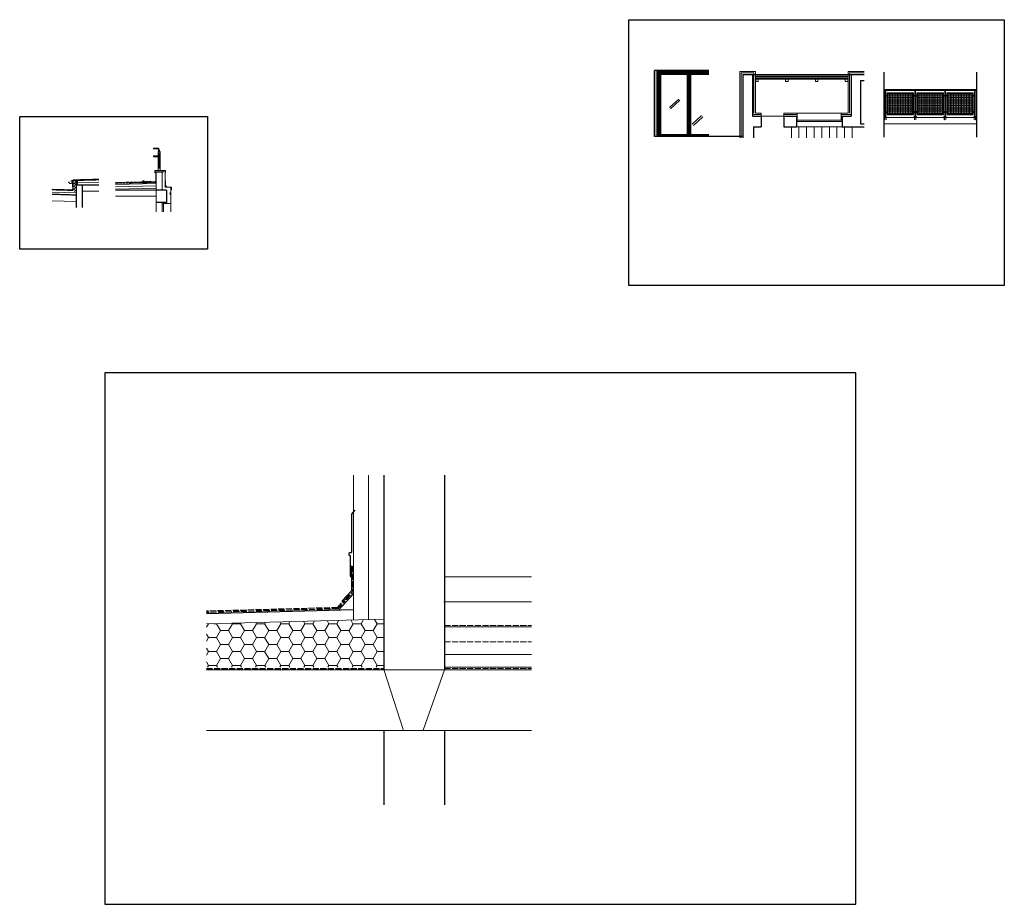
# Model space of a CAD drawing. Header units: millimetres. Extents: x -26513 to 76799, y 0 to 112149.
# Tile 47 of 98: x 9620 to 13513, y 101257 to 104753. Entities that reach past the tile are written whole.
import ezdxf

# ---------------------------------------------------------------- set-up
doc = ezdxf.new("R2010")
doc.units = ezdxf.units.MM
doc.header["$LTSCALE"] = 2
doc.linetypes.add('ACAD_ISO02W100', pattern=[15, 12, -3])
doc.linetypes.add('ACAD_ISO10W100', pattern=[18.5, 12, -3, 0.5, -3])
for name, color, linetype, lineweight in [('hacz  do wyłaczenia', 161, 'Continuous', 5), ('ocieplenie', 5, 'BATTING', 5), ('rynna-41', 22, 'Continuous', 18), ('SCHODY', 54, 'Continuous', 15), ('stolarka', 6, 'Continuous', 9), ('widok', 3, 'Continuous', 13)]:
    doc.layers.add(name, color=color, linetype=linetype, lineweight=lineweight)
doc.layers.add('istn.śiany', color=2, linetype='Continuous')
doc.linetypes.add('BATTING', pattern='A,0.0001,-0.1,[134,ltypeshp.shx,S=0.1,R=0,X=-0.1,Y=0],-0.2,[134,ltypeshp.shx,S=0.1,R=180,X=0.1,Y=0],-0.1', length=0.4001)
pattern_1 = [(0, (-3.767, -75.286), (0, 6.35), []), (90, (-3.767, -75.286), (-6.35, 4e-16), [])]

msp = doc.modelspace()

# ---------------------------------------------------------------- hatches: boundary and pattern name
at = {"layer": 'hacz  do wyłaczenia', "linetype": 'Continuous'}
h = msp.add_hatch(dxfattribs=at)
h.set_pattern_fill('NET', color=256, scale=2, style=0)
h.set_pattern_definition(pattern_1)
h.paths.add_polyline_path([(13052, 104460.9), (13052, 104379.9), (13151, 104379.9), (13151, 104460.9)])
h = msp.add_hatch(dxfattribs=at)
h.set_pattern_fill('NET', color=256, scale=2, style=0)
h.set_pattern_definition(pattern_1)
h.paths.add_polyline_path([(13269, 104460.9), (13170, 104460.9), (13170, 104379.9), (13269, 104379.9)])
h = msp.add_hatch(dxfattribs=at)
h.set_pattern_fill('NET', color=256, scale=2, style=0)
h.set_pattern_definition(pattern_1)
h.paths.add_polyline_path([(13387, 104460.9), (13288, 104460.9), (13288, 104379.9), (13387, 104379.9)])
at = {"layer": 'hacz  do wyłaczenia'}
h = msp.add_hatch(dxfattribs=at)
h.set_pattern_fill('DOLMIT', color=256, scale=0.18, angle=30, style=0)
h.set_pattern_definition([(30, (0, 0), (-0.5715, 0.989867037), []), (75, (0, 0), (-3.12273194, 0.8367335), [1.6164468, -3.23289])])
h.paths.add_polyline_path([(9848.1, 104100.1), (9842.1, 104100.1), (9842.1, 104117.1), (9848.1, 104117.1)])
at = {"layer": 'ocieplenie', "linetype": 'Continuous'}
h = msp.add_hatch(dxfattribs=at)
h.set_pattern_fill('HONEY', color=256, scale=2, style=0)
h.set_pattern_definition([(0, (-20602.6873, 39693.0984), (9.525, 5.49926), [6.35, -12.7]), (120, (-20602.6873, 39693.0984), (-9.52499886, 5.49926197), [6.35, -12.7]), (60, (-20602.6873, 39693.0984), (1.14e-06, 10.99852197), [-12.7, 6.35])])
h.paths.add_polyline_path([(9842.2, 104114.1), (9830.2, 104113.8), (9830.2, 104073.6), (9842.2, 104073.2)])
h = msp.add_hatch(dxfattribs=at)
h.set_pattern_fill('HONEY', color=256, scale=10, style=0)
h.set_pattern_definition([(0, (-287909.396, -529141.35), (47.625, 27.4963), [31.75, -63.5]), (120, (-287909.396, -529141.35), (-47.6249943, 27.4963099), [31.75, -63.5]), (60, (-287909.396, -529141.35), (5.7e-06, 54.9926099), [-63.5, 31.75])])
h.paths.add_polyline_path([(11059, 102194.4), (11059, 102384.4), (10358, 102365.4), (10358, 102194.4)])
at = {"layer": 'widok'}
h = msp.add_hatch(dxfattribs=at)
h.set_pattern_fill('AR-CONC', color=256, scale=0.03, style=0)
h.set_pattern_definition([(50, (0, 0), (5.46554007, -0.47817257), [0.5715, -6.2865]), (355, (0, 0), (-1.05728478, 5.7316993), [0.4572, -5.0292]), (100.451, (0.4555, -0.04), (4.40827505, 5.25350063), [0.4857, -5.3427]), (46.1842, (0, 1.524), (8.13237123, -1.26126984), [0.85725, -9.42975]), (96.6356, (0.678, 1.419), (7.12212703, 7.4227667), [0.72855, -8.01405]), (351.184, (0, 1.524), (7.1221382, 7.42275354), [0.6858, -7.5438]), (21, (0.762, 1.143), (4.5484464, -3.06796556), [0.5715, -6.2865]), (326, (0.762, 1.143), (1.85406085, 5.52563898), [0.4572, -5.0292]), (71.4514, (1.141, 0.8873), (6.40249472, 2.45768573), [0.4857, -5.3427]), (37.5, (0, 0), (0.092658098, 2.536651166), [0, -4.96824, 0, -5.1054, 0, -5.04825]), (7.5, (0, 0), (2.004589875, 3.005417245), [0, -2.91084, 0, -4.85394, 0, -1.92405]), (327.5, (-1.6993, 0), (4.067717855, -0.17186232), [0, -1.905, 0, -5.9436, 0, -7.8867]), (317.5, (-2.4613, 0), (4.44387544, 0.76279473), [0, -2.4765, 0, -3.94716, 0, -5.6007])])
h.paths.add_polyline_path([(10074.3, 104085.4), (10039.7, 104084.6), (10039.7, 104079.6), (10074.3, 104079.6)])
h.paths.add_polyline_path([(10039.7, 104084.6), (9998.5, 104083.7), (9998.5, 104079.6), (10039.7, 104079.6)])
h.paths.add_polyline_path([(10079.7, 104085.5), (10074.2, 104085.3), (10074.2, 104079.6), (10079.7, 104079.6)])
h.paths.add_polyline_path([(10158.1, 104087.1), (10079.7, 104085.5), (10079.7, 104079.6), (10158.1, 104079.6)])

# ---------------------------------------------------------------- linework, layer by layer
for points in [[(12027.7, 104753), (13512.7, 104753), (13512.7, 103703), (12027.7, 103703)], [(9619.5, 104370.7), (10362.5, 104370.7), (10362.5, 103845.7), (9619.5, 103845.7)], [(12926.1, 103357.4), (9956.1, 103357.4), (9956.1, 101257.4), (12926.1, 101257.4)]]:
    msp.add_lwpolyline(points, close=True)
at = {"layer": 'istn.śiany'}
for p, q in [((12344.9, 104551.8), (12129.7, 104551.8)), ((12129.7, 104291.8), (12129.7, 104551.8)), ((12478.9, 104536.9), (12516.9, 104536.9)), ((12478.9, 104536.9), (12478.9, 104286.1)), ((12516.9, 104536.9), (12516.9, 104371.9)), ((12516.9, 104536.9), (12906.9, 104536.8)), ((12906.9, 104536.8), (12906.9, 104371.9)), ((12906.9, 104536.8), (12959, 104536.8)), ((13036.5, 104546.2), (13036.5, 104288.6)), ((13402.5, 104546.2), (13402.5, 104288.6)), ((12943.9, 104512.8), (12943.9, 104341.9)), ((12943.9, 104512.8), (12959, 104512.8)), ((12516.9, 104371.9), (12550.9, 104371.9)), ((12550.9, 104371.9), (12550.9, 104329.9)), ((12640.9, 104371.9), (12640.9, 104329.9)), ((12640.9, 104371.9), (12690.9, 104371.9)), ((12690.9, 104371.9), (12690.9, 104329.9)), ((12870.9, 104371.9), (12906.9, 104371.9)), ((12871.2, 104371.7), (12871.2, 104329.7)), ((12943.9, 104341.9), (12959, 104341.9)), ((12520.9, 104329.9), (12550.9, 104329.9)), ((12520.9, 104329.9), (12520.9, 104286.1)), ((12640.9, 104329.9), (12690.9, 104329.9)), ((12870.9, 104329.9), (12959, 104329.9)), ((12477.8, 104291.8), (12129.7, 104291.8)), ((9830.2, 104118.8), (9830.3, 104078.1)), ((9842.2, 104100.1), (9842.2, 104011.5)), ((9866.2, 104099.1), (9866.2, 104011.5)), ((11059, 102953.6), (11059, 102184.3)), ((11299, 102953.8), (11299, 102184.4)), ((10931.5, 102797.7), (10946.4, 102814.3)), ((10931.5, 102797.7), (10931.5, 102647.5)), ((10926.4, 102647.5), (10931.5, 102647.5)), ((10926.4, 102635.4), (10926.4, 102555.3)), ((10931.4, 102594.5), (10931.4, 102496.5)), ((10926.4, 102555.3), (10928.4, 102549.5)), ((10880.2, 102419.6), (10939, 102484.6)), ((10895, 102456.2), (10931.4, 102496.5)), ((10895.1, 102456.2), (10895.1, 102450.8)), ((10939, 102421.2), (10358, 102405.4)), ((11059, 101944.5), (11059, 101650.5)), ((11299, 101944.5), (11299, 101650.5))]:
    msp.add_line(p, q, dxfattribs=at)
at = {"layer": 'istn.śiany', "linetype": 'ACAD_ISO02W100'}
msp.add_line((10194.7, 104156.3), (10154.6, 104156.3), dxfattribs=at)
at = {"layer": 'istn.śiany', "linetype": 'Continuous'}
for p, q in [((10200.6, 104079.1), (10158.6, 104079.1)), ((10200.6, 104079.1), (10200.6, 104030.1)), ((10200.6, 104030.1), (10158.6, 104030.1))]:
    msp.add_line(p, q, dxfattribs=at)
at = {"layer": 'istn.śiany'}
msp.add_arc((10926.4, 102641.4), 6.06, 90, 270.4723, dxfattribs=at)
at = {"layer": 'ocieplenie'}
for p, q in [((12135.7, 104291.8), (12135.7, 104551.8)), ((12344.9, 104548.3), (12141.7, 104548.3)), ((12472.9, 104542.9), (12472.9, 104286.1)), ((12472.9, 104542.9), (12522.9, 104542.9)), ((12522.9, 104542.9), (12522.9, 104383.9)), ((12900.9, 104542.8), (12959, 104542.8)), ((12900.9, 104542.8), (12900.9, 104383.9)), ((12516.9, 104377.9), (12550.9, 104377.9)), ((12640.9, 104377.9), (12693.9, 104377.9)), ((12867.9, 104377.9), (12906.9, 104377.9)), ((10999, 102953.6), (10999, 102381.2)), ((11296.2, 102452), (11643.6, 102452)), ((11299, 102244.5), (11643.6, 102244.5))]:
    msp.add_line(p, q, dxfattribs=at)
at = {"layer": 'ocieplenie', "linetype": 'Continuous'}
for p, q in [((12141.7, 104291.8), (12141.7, 104551.8)), ((12344.9, 104544.8), (12141.7, 104544.8)), ((12466.9, 104548.9), (12528.9, 104548.9)), ((12466.9, 104548.9), (12466.9, 104286.1)), ((12528.9, 104548.9), (12528.9, 104383.9)), ((12894.9, 104548.8), (12959, 104548.8)), ((12894.9, 104548.8), (12894.9, 104383.9)), ((12225.8, 104439.6), (12188.7, 104406.1)), ((12230.3, 104434.7), (12193.2, 104401.1)), ((12528.9, 104383.9), (12550.9, 104383.9)), ((12550.9, 104371.9), (12550.9, 104383.9)), ((12640.9, 104383.9), (12693.9, 104383.9)), ((12640.9, 104371.9), (12640.9, 104383.9)), ((12693.9, 104383.9), (12693.9, 104355.9)), ((12867.9, 104383.9), (12894.9, 104383.9)), ((12867.9, 104383.9), (12867.9, 104355.9)), ((12315.9, 104373.9), (12278.8, 104340.3)), ((12320.4, 104368.9), (12283.3, 104335.4)), ((10174.9, 104231.1), (10166.4, 104231.1)), ((10166.4, 104156.1), (10166.4, 104231.1)), ((10174.9, 104156.1), (10174.9, 104231.1)), ((10166.4, 104214.8), (10151.5, 104214.8)), ((10166.1, 104211.5), (10151.5, 104211.5)), ((10194.6, 104156.1), (10186.6, 104156.1)), ((10194.6, 104156.1), (10194.6, 104091.1)), ((10217.6, 104091.1), (10194.6, 104091.1)), ((10195.1, 104099.5), (10195.1, 104091.6)), ((10201.2, 104091.6), (10195.1, 104099.5)), ((10195.1, 104091.6), (10201.2, 104091.6)), ((10217.6, 104091.1), (10217.6, 103994.1)), ((10217.6, 104027.1), (10187.6, 104027.1)), ((10939, 102953.6), (10939, 102381.2)), ((11299, 102551.9), (11643.6, 102551.9)), ((11059, 102384.4), (10358, 102365.4))]:
    msp.add_line(p, q, dxfattribs=at)
at = {"layer": 'ocieplenie', "linetype": 'BATTING'}
for p, q in [((9842.1, 104107.8), (9841.8, 104107.8)), ((9932.4, 104110.6), (9848.1, 104108.2)), ((9842.5, 104069.2), (9747.8, 104072)), ((10158.8, 104096.1), (9998.5, 104092.8))]:
    msp.add_line(p, q, dxfattribs=at)
at = {"layer": 'ocieplenie', "linetype": 'Continuous'}
msp.add_circle((10150.3, 104213.1), 2.1, dxfattribs=at)
at = {"layer": 'rynna-41'}
for p, q in [((9823.4, 104118), (9821.9, 104114.8)), ((9821.9, 104114.8), (9823.6, 104115.6)), ((9835.8, 104118.3), (9823.4, 104118)), ((9828.4, 104117.9), (9828.4, 104092.3)), ((9820.3, 104079.4), (9816.9, 104078.6)), ((9824.8, 104079.2), (9820.3, 104079.4)), ((9824.8, 104079.2), (9829.6, 104083.8)), ((9828.4, 104092.3), (9829.3, 104093.5)), ((9828.7, 104094.6), (9829.6, 104095.8)), ((9829.6, 104095.8), (9829.6, 104083.8))]:
    msp.add_line(p, q, dxfattribs=at)
msp.add_arc((9820.2, 104113.2), 7, 191.467, 11.467, dxfattribs=at)
at = {"layer": 'SCHODY'}
for p, q in [((12670.9, 104326.6), (12670.9, 104286.1)), ((12700.9, 104329.9), (12700.9, 104286.1)), ((12730.9, 104329.9), (12730.9, 104286.1)), ((12760.9, 104329.9), (12760.9, 104286.1)), ((12790.9, 104329.9), (12790.9, 104286.1)), ((12820.9, 104329.9), (12820.9, 104286.1)), ((12820.9, 104329.9), (12820.9, 104286.1)), ((12850.9, 104329.9), (12850.9, 104286.1)), ((12850.9, 104329.9), (12850.9, 104286.1)), ((12880.9, 104329.9), (12880.9, 104286.1)), ((12880.9, 104329.9), (12880.9, 104286.1)), ((12910.9, 104329.9), (12910.9, 104286.1))]:
    msp.add_line(p, q, dxfattribs=at)
at = {"layer": 'stolarka'}
for p, q in [((12143.7, 104291.8), (12143.7, 104551.8)), ((12147.2, 104291.8), (12147.2, 104551.8)), ((12148.2, 104291.8), (12148.2, 104551.8)), ((12148.2, 104541.8), (12265.7, 104541.8)), ((12148.2, 104540.8), (12265.7, 104540.8)), ((12148.2, 104536.8), (12265.7, 104536.8)), ((12151.7, 104541.8), (12151.7, 104551.8)), ((12151.7, 104381.5), (12151.7, 104540.8)), ((12154.7, 104381.5), (12154.7, 104540.8)), ((12258.7, 104381.5), (12258.7, 104540.8)), ((12261.7, 104541.8), (12261.7, 104551.8)), ((12261.7, 104381.5), (12261.7, 104540.8)), ((12265.2, 104291.8), (12265.2, 104551.8)), ((12265.7, 104541.8), (12344.9, 104541.8)), ((12265.7, 104540.8), (12344.9, 104540.8)), ((12265.7, 104536.8), (12344.9, 104536.8)), ((12266.2, 104291.8), (12266.2, 104551.8)), ((12269.7, 104541.8), (12269.7, 104551.8)), ((12269.7, 104381.5), (12269.7, 104540.8)), ((12272.7, 104381.5), (12272.7, 104540.8)), ((12528.9, 104529.7), (12894.9, 104529.7)), ((12528.9, 104526.7), (12894.9, 104526.7)), ((12528.9, 104522.5), (12894.9, 104522.5)), ((12528.9, 104521.5), (12894.9, 104521.5)), ((12528.9, 104517.5), (12894.9, 104517.5)), ((12151.7, 104343.8), (12151.7, 104416.3)), ((12154.7, 104343.8), (12154.7, 104416.3)), ((12258.7, 104343.8), (12258.7, 104416.3)), ((12261.7, 104343.8), (12261.7, 104416.3)), ((12269.7, 104343.8), (12269.7, 104416.3)), ((12272.7, 104343.8), (12272.7, 104416.3)), ((12151.7, 104299.8), (12151.7, 104382)), ((12154.7, 104295.8), (12154.7, 104382)), ((12258.7, 104295.8), (12258.7, 104382)), ((12261.7, 104295.8), (12261.7, 104382)), ((12269.7, 104295.8), (12269.7, 104382)), ((12272.7, 104295.8), (12272.7, 104382)), ((12693.9, 104383.9), (12867.9, 104383.9)), ((12550.9, 104371.9), (12640.9, 104371.9)), ((12690.9, 104355.9), (12870.9, 104355.9)), ((12690.9, 104350.9), (12870.9, 104350.9)), ((13036.5, 104366.9), (13402.5, 104366.9)), ((13036.5, 104341.9), (13402.5, 104341.9)), ((12265.7, 104299.8), (12147.7, 104299.8)), ((12344.9, 104299.8), (12265.7, 104299.8)), ((12690.9, 104329.9), (12870.9, 104329.9)), ((12265.7, 104295.8), (12147.7, 104295.8)), ((12265.7, 104294.8), (12147.7, 104294.8)), ((12151.7, 104291.8), (12151.7, 104294.8)), ((12344.9, 104295.8), (12265.7, 104295.8)), ((12344.9, 104294.8), (12265.7, 104294.8)), ((10153.9, 104156.6), (10196.1, 104156.6)), ((10153.9, 104156.6), (10153.9, 104148.4)), ((10153.9, 104148.4), (10155.4, 104150.8)), ((10157.7, 104151.1), (10157.7, 104114.7)), ((10196.1, 104149.7), (10195.1, 104151.2)), ((10196.1, 104156.6), (10196.1, 104149.7)), ((10150.3, 104112.2), (10149.8, 104112)), ((10155.3, 104112.3), (10150.3, 104112.2)), ((10155.3, 104112.3), (10157.7, 104114.7)), ((10195.6, 104114.4), (10194.3, 104118.4)), ((10195.6, 104114.4), (10195.6, 104099.7)), ((10201.8, 104091.6), (10195.6, 104099.7)), ((10201.8, 104091.6), (10219.3, 104091.6)), ((10219.3, 104080.2), (10218, 104082.5)), ((10219.3, 104091.6), (10219.3, 104080.2)), ((10187.6, 104025.1), (10182.6, 104025.1))]:
    msp.add_line(p, q, dxfattribs=at)
at = {"layer": 'stolarka', "linetype": 'Continuous'}
for p, q in [((10182.6, 104030.1), (10182.6, 103994.1)), ((10187.6, 104030.1), (10187.6, 103994.1))]:
    msp.add_line(p, q, dxfattribs=at)
at = {"layer": 'stolarka'}
for points in [[(12530.1, 104521.5), (12539.8, 104521.5), (12539.8, 104508.2), (12530.1, 104508.2)], [(12648.1, 104521.5), (12657.8, 104521.5), (12657.8, 104508.2), (12648.1, 104508.2)], [(12766.1, 104521.5), (12775.8, 104521.5), (12775.8, 104508.2), (12766.1, 104508.2)], [(12884.1, 104521.5), (12893.8, 104521.5), (12893.8, 104508.2), (12884.1, 104508.2)]]:
    msp.add_lwpolyline(points, close=True, dxfattribs=at)
for centre in [(12150, 104539.3), (12263.5, 104539.3), (12267.9, 104539.1), (12150, 104297.4), (12263.5, 104298.1), (12267.9, 104297.9)]:
    msp.add_circle(centre, 0.686, dxfattribs=at)
at = {"layer": 'widok'}
for p, q in [((13036.5, 104476.9), (13402.5, 104476.9)), ((13036.5, 104473.9), (13402.5, 104473.9)), ((13041, 104473.9), (13041, 104366.9)), ((13044, 104473.9), (13044, 104366.9)), ((13049, 104463.9), (13049, 104376.9)), ((13049, 104463.9), (13154, 104463.9)), ((13052, 104460.9), (13052, 104379.9)), ((13052, 104460.9), (13151, 104460.9)), ((13151, 104460.9), (13151, 104379.9)), ((13154, 104463.9), (13154, 104376.9)), ((13159, 104473.9), (13159, 104366.9)), ((13162, 104473.9), (13162, 104366.9)), ((13167, 104463.9), (13272, 104463.9)), ((13167, 104463.9), (13167, 104376.9)), ((13170, 104460.9), (13269, 104460.9)), ((13170, 104460.9), (13170, 104379.9)), ((13269, 104460.9), (13269, 104379.9)), ((13272, 104463.9), (13272, 104376.9)), ((13277, 104473.9), (13277, 104366.9)), ((13277, 104473.9), (13277, 104366.9)), ((13280, 104473.9), (13280, 104366.9)), ((13285, 104463.9), (13390, 104463.9)), ((13285, 104463.9), (13285, 104376.9)), ((13288, 104460.9), (13387, 104460.9)), ((13288, 104460.9), (13288, 104379.9)), ((13387, 104460.9), (13387, 104379.9)), ((13390, 104463.9), (13390, 104376.9)), ((13395, 104473.9), (13395, 104366.9)), ((13398, 104473.9), (13398, 104366.9)), ((13398, 104473.9), (13398, 104366.9)), ((13398, 104473.9), (13398, 104366.9)), ((13398, 104473.9), (13398, 104366.9)), ((13044, 104453.9), (13049, 104453.9)), ((13044, 104450.9), (13049, 104450.9)), ((13154, 104453.9), (13159, 104453.9)), ((13154, 104450.9), (13159, 104450.9)), ((13162, 104453.9), (13167, 104453.9)), ((13162, 104450.9), (13167, 104450.9)), ((13272, 104453.9), (13277, 104453.9)), ((13272, 104450.9), (13277, 104450.9)), ((13280, 104453.9), (13285, 104453.9)), ((13280, 104450.9), (13285, 104450.9)), ((13390, 104453.9), (13395, 104453.9)), ((13390, 104450.9), (13395, 104450.9)), ((13044, 104389.8), (13049, 104389.8)), ((13044, 104386.8), (13049, 104386.8)), ((13049, 104376.9), (13154, 104376.9)), ((13052, 104379.9), (13151, 104379.9)), ((13154, 104389.8), (13159, 104389.8)), ((13154, 104386.8), (13159, 104386.8)), ((13162, 104389.8), (13167, 104389.8)), ((13162, 104386.8), (13167, 104386.8)), ((13167, 104376.9), (13272, 104376.9)), ((13170, 104379.9), (13269, 104379.9)), ((13272, 104389.8), (13277, 104389.8)), ((13272, 104386.8), (13277, 104386.8)), ((13280, 104389.8), (13285, 104389.8)), ((13280, 104386.8), (13285, 104386.8)), ((13285, 104376.9), (13390, 104376.9)), ((13288, 104379.9), (13387, 104379.9)), ((13390, 104389.8), (13395, 104389.8)), ((13390, 104386.8), (13395, 104386.8)), ((13038, 104369.4), (13038, 104366.9)), ((13038, 104369.4), (13047, 104369.4)), ((13039.5, 104369.9), (13040, 104369.9)), ((13039.5, 104369.9), (13039.5, 104356.9)), ((13039.5, 104356.9), (13040, 104356.9)), ((13040, 104369.9), (13040, 104356.9)), ((13045, 104369.9), (13045, 104356.9)), ((13045, 104369.9), (13045.5, 104369.9)), ((13045, 104356.9), (13045.5, 104356.9)), ((13045.5, 104369.9), (13045.5, 104356.9)), ((13047, 104369.4), (13047, 104366.9)), ((13156, 104369.9), (13156, 104366.9)), ((13156, 104369.9), (13165, 104369.9)), ((13157.5, 104370.4), (13157.5, 104356.9)), ((13157.5, 104370.4), (13158, 104370.4)), ((13157.5, 104356.9), (13158, 104356.9)), ((13158, 104370.4), (13158, 104356.9)), ((13163, 104370.4), (13163, 104356.9)), ((13163, 104370.4), (13163.5, 104370.4)), ((13163, 104356.9), (13163.5, 104356.9)), ((13163.5, 104370.4), (13163.5, 104356.9)), ((13165, 104369.9), (13165, 104366.9)), ((13274, 104369.9), (13274, 104366.9)), ((13274, 104369.9), (13283, 104369.9)), ((13275.5, 104370.4), (13275.5, 104356.9)), ((13275.5, 104370.4), (13276, 104370.4)), ((13275.5, 104356.9), (13276, 104356.9)), ((13276, 104370.4), (13276, 104356.9)), ((13281, 104370.4), (13281, 104356.9)), ((13281, 104370.4), (13281.5, 104370.4)), ((13281, 104356.9), (13281.5, 104356.9)), ((13281.5, 104370.4), (13281.5, 104356.9)), ((13283, 104369.9), (13283, 104366.9)), ((13392, 104369.9), (13392, 104366.9)), ((13392, 104369.9), (13401, 104369.9)), ((13393.5, 104370.4), (13393.5, 104356.9)), ((13393.5, 104370.4), (13394, 104370.4)), ((13393.5, 104356.9), (13394, 104356.9)), ((13394, 104370.4), (13394, 104356.9)), ((13399, 104370.4), (13399, 104356.9)), ((13399, 104370.4), (13399.5, 104370.4)), ((13399, 104356.9), (13399.5, 104356.9)), ((13399.5, 104370.4), (13399.5, 104356.9)), ((13401, 104369.9), (13401, 104366.9)), ((10163.9, 104245.8), (10151.1, 104245.8)), ((10163.9, 104242.4), (10151.1, 104242.4)), ((10174.9, 104231.6), (10166.4, 104231.6)), ((10166.4, 104231.1), (10166.4, 104231.6)), ((10168.9, 104231.6), (10168.9, 104237.4)), ((10169.1, 104223.1), (10169.1, 104226.1)), ((10172.1, 104226.1), (10169.1, 104226.1)), ((10169.1, 104169.1), (10169.1, 104223.1)), ((10169.6, 104223.6), (10169.6, 104225.1)), ((10169.6, 104168.6), (10169.6, 104223.6)), ((10169.8, 104166.8), (10169.8, 104225.5)), ((10171.6, 104225.6), (10170.1, 104225.6)), ((10170.3, 104166.6), (10170.3, 104225.6)), ((10172.1, 104166.1), (10172.1, 104226.1)), ((10172.1, 104226.1), (10172.1, 104226.1)), ((10172.3, 104231.6), (10172.3, 104237.4)), ((10174.9, 104231.1), (10174.9, 104231.6)), ((10169.1, 104218.1), (10169.1, 104218.1)), ((10186.6, 104156.1), (10154.6, 104156.1)), ((10154.6, 104156.1), (10154.6, 104151.1)), ((10186.6, 104151.1), (10154.6, 104151.1)), ((10158.6, 104151.1), (10158.6, 103994.1)), ((10169.1, 104166.1), (10169.1, 104169.1)), ((10172.1, 104166.1), (10169.1, 104166.1)), ((10169.6, 104167.1), (10169.6, 104168.6)), ((10171.6, 104166.6), (10170.1, 104166.6)), ((10172.1, 104166.1), (10172.1, 104166.1)), ((10182.6, 104151.1), (10182.6, 104079.1)), ((10186.6, 104156.1), (10186.6, 104151.1)), ((9842.6, 104118.7), (9844.5, 104118.7)), ((9843.6, 104118.7), (9843.7, 104113)), ((10158.6, 104105.1), (9998.5, 104101.8)), ((10102.9, 104114.2), (10111.7, 104118.6)), ((10138.1, 104114.9), (10102.9, 104114.2)), ((9842.2, 104100.1), (9932.2, 104100.1)), ((9842.2, 104099.1), (9932.2, 104099.1)), ((9866.2, 104075.1), (9932.2, 104075.1)), ((10158.6, 104087.1), (9998.5, 104083.7)), ((10158.6, 104079.1), (9998.5, 104079.1)), ((10213.2, 104068.5), (10213.2, 104067.9)), ((10215.3, 104068.5), (10213.2, 104068.5)), ((10214.3, 104068), (10213.2, 104068)), ((10214.8, 104067.5), (10214.8, 104063.3)), ((10215.3, 104068.5), (10215.3, 104062.3)), ((9842.2, 104035.1), (9747.5, 104037.9)), ((10158.6, 104055.1), (9998.5, 104055.1)), ((10213.2, 104062.8), (10213.2, 104062.3)), ((10214.3, 104062.8), (10213.2, 104062.8)), ((10215.3, 104062.3), (10213.2, 104062.3)), ((11299, 102354.4), (11643.6, 102354.4)), ((10358, 102184.4), (11643.6, 102184.4)), ((11137.2, 101944.1), (11059, 102184.6)), ((11299, 102184.4), (11215.3, 101945.6)), ((11299, 102194.4), (11643.6, 102194.4)), ((10358, 101944.5), (11643.6, 101944.5))]:
    msp.add_line(p, q, dxfattribs=at)
at = {"layer": 'widok', "linetype": 'ACAD_ISO02W100', "lineweight": 30, "ltscale": 0.4}
for p, q in [((10157.9, 104151.1), (10157.9, 104105.7)), ((10157.9, 104109.7), (9998.5, 104106.3))]:
    msp.add_line(p, q, dxfattribs=at)
at = {"layer": 'widok', "linetype": 'ACAD_ISO02W100'}
for p, q in [((9845.9, 104118.6), (9827.7, 104117.9)), ((9827.7, 104113.2), (9827.7, 104117.9)), ((9842.2, 104099.6), (9932.2, 104099.6)), ((11299, 102359.6), (11643.6, 102359.6)), ((11299, 102294.5), (11643.6, 102294.5)), ((11299, 102189.4), (11643.6, 102189.4))]:
    msp.add_line(p, q, dxfattribs=at)
at = {"layer": 'widok', "linetype": 'ACAD_ISO02W100', "lineweight": 30, "ltscale": 0.2}
for p, q in [((9932.2, 104121.6), (9830.2, 104118.8)), ((9932.3, 104119.9), (9845.2, 104117.5)), ((9830.2, 104079.1), (9747.5, 104081.5)), ((9842.2, 104059.7), (9747.5, 104062.5))]:
    msp.add_line(p, q, dxfattribs=at)
at = {"layer": 'widok', "linetype": 'ACAD_ISO02W100', "lineweight": 30, "ltscale": 0.25}
for p, q in [((9932.3, 104120.6), (9830.2, 104117.8)), ((9830.2, 104078.1), (9747.5, 104080.5))]:
    msp.add_line(p, q, dxfattribs=at)
at = {"layer": 'widok', "linetype": 'ACAD_ISO02W100', "lineweight": 30, "ltscale": 0.5}
msp.add_line((10157.9, 104111.7), (9998.5, 104108.3), dxfattribs=at)
at = {"layer": 'widok', "linetype": 'ACAD_ISO10W100'}
for p, q in [((9825.3, 104079.1), (9829.8, 104083.4)), ((9829.8, 104078.9), (9825.3, 104079.1)), ((9829.8, 104083.4), (9829.8, 104078.9))]:
    msp.add_line(p, q, dxfattribs=at)
at = {"layer": 'widok', "linetype": 'ACAD_ISO02W100', "lineweight": 30}
for p, q in [((10937, 102593.8), (10937, 102494.1)), ((10909.1, 102463.2), (10937, 102494.1)), ((10911.8, 102461.8), (10934.9, 102487.4)), ((10875.8, 102429.5), (10902.2, 102458.7)), ((10878, 102424.5), (10906.5, 102456)), ((10912.1, 102462.1), (10902.2, 102458.7)), ((10875.8, 102429.5), (10358, 102415.4)), ((10878, 102424.5), (10358, 102410.4)), ((10358, 102189.4), (11059, 102189.4))]:
    msp.add_line(p, q, dxfattribs=at)
at = {"layer": 'widok'}
msp.add_lwpolyline([(9848.1, 104100.1), (9842.1, 104100.1), (9842.1, 104117.1), (9848.1, 104117.1)], close=True, dxfattribs=at)
msp.add_circle((10150.3, 104244.1), 1.9, dxfattribs=at)
for centre, radius, start, end in [((10163.9, 104237.4), 8.4, 0, 90), ((10163.9, 104237.4), 5, 0, 90), ((10169.1, 104223.6), 0.5, 270, 0), ((10170.1, 104225.1), 0.5, 90, 180), ((10171.6, 104226.1), 0.5, 270, 0), ((10169.1, 104168.6), 0.5, 0, 90), ((10170.1, 104167.1), 0.5, 180, 270), ((10171.6, 104166.1), 0.5, 0, 90), ((10214.3, 104067.5), 0.5, 0, 90), ((10214.3, 104063.3), 0.5, 270, 0)]:
    msp.add_arc(centre, radius, start, end, dxfattribs=at)
at = {"layer": 'widok', "linetype": 'ACAD_ISO02W100'}
msp.add_arc((9820.2, 104113.2), 7.5, 191.467, 0, dxfattribs=at)

doc.saveas('drawing.dxf')
